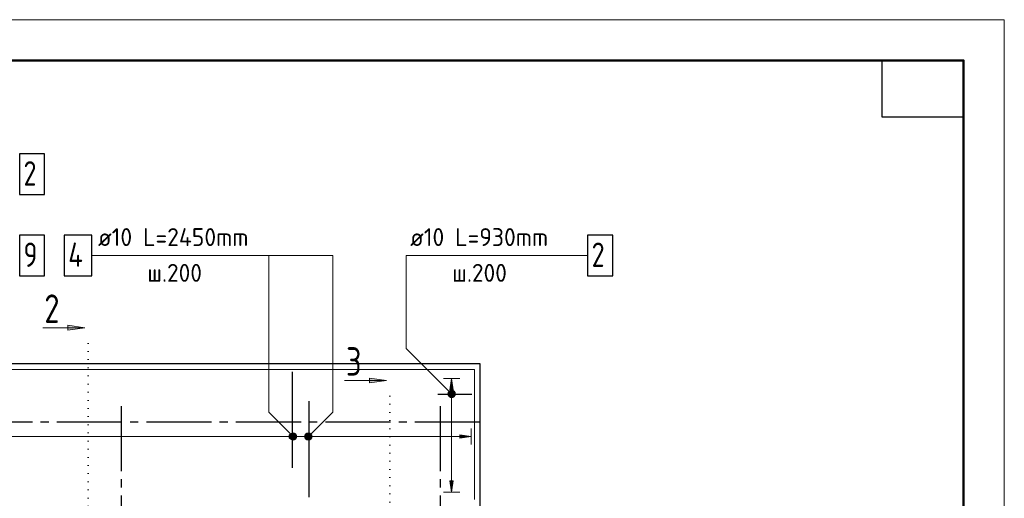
# Model space of a CAD drawing. Header units: millimetres. Extents: x 0 to 45010, y 0 to 29700.
# Tile 15 of 15: x 29903 to 42000, y 23815 to 29700. Entities that reach past the tile are written whole.
import ezdxf

# ---------------------------------------------------------------- set-up
doc = ezdxf.new("R2010")
doc.units = ezdxf.units.MM
doc.linetypes.add('______5', pattern=[1100, 800, -100, 100, -100])
doc.linetypes.add('______9', pattern=[100, 0, -100])
for name, color, linetype, lineweight in [('Standard', 7, 'Continuous', 25), ('ДОП Низ по Х', 7, 'Continuous', 25), ('ЖБ Перекрытие верхний уровень', 7, 'Continuous', 35), ('Оси', 40, '______5', 18), ('Позиционная метка номер позиции', 7, 'Continuous', 13), ('Узлы символ', 7, 'Continuous', 25)]:
    doc.layers.add(name, color=color, linetype=linetype, lineweight=lineweight)
doc.layers.add('Обрамление П-обр. равн.', color=7, linetype='Continuous', lineweight=25, true_color=0x5f1e0f)
doc.styles.add('ISOCPEUR', font='txt')

msp = doc.modelspace()

# ---------------------------------------------------------------- hatches: boundary and pattern name
at = {"layer": 'Обрамление П-обр. равн.', "linetype": 'Continuous', "lineweight": 13, "transparency": 33554687}
for points in [[(35230, 25150), (35210, 25290), (35190, 25150)], [(35172, 25090), (35247, 25090), (35242, 25109)], [(35172, 25090), (35242, 25109), (35178, 25109)], [(35178, 25071), (35247, 25090), (35172, 25090)], [(35178, 25109), (35242, 25109), (35229, 25122)], [(35178, 25109), (35229, 25122), (35191, 25122)], [(35178, 25071), (35242, 25071), (35247, 25090)], [(35191, 25058), (35242, 25071), (35178, 25071)], [(35191, 25122), (35229, 25122), (35210, 25128)], [(35191, 25058), (35229, 25058), (35242, 25071)], [(35229, 25058), (35191, 25058), (35210, 25053)], [(33218, 24556), (33218, 24594), (33212, 24575)], [(33218, 24594), (33231, 24543), (33231, 24607)], [(33218, 24594), (33218, 24556), (33231, 24543)], [(33231, 24607), (33250, 24538), (33250, 24612)], [(33231, 24607), (33231, 24543), (33250, 24538)], [(33250, 24612), (33250, 24538), (33269, 24543)], [(33250, 24612), (33269, 24543), (33269, 24607)], [(33269, 24607), (33269, 24543), (33282, 24556)], [(33269, 24607), (33282, 24556), (33282, 24594)], [(33282, 24594), (33282, 24556), (33288, 24575)], [(35310, 24555), (35450, 24575), (35310, 24595)]]:
    msp.add_hatch(color=7, dxfattribs=at).paths.add_polyline_path(points)
msp.add_hatch(color=7, dxfattribs=at).paths.add_polyline_path([(35230, 24030), (35210, 23890), (35190, 24030)], flags=16)
at = {"layer": 'Позиционная метка номер позиции', "linetype": 'Continuous', "lineweight": 13, "transparency": 33554687}
for points in [[(35178, 25068), (35221, 25143), (35167, 25089)], [(35167, 25089), (35221, 25143), (35199, 25143)], [(35167, 25089), (35199, 25143), (35167, 25111)], [(35167, 25111), (35199, 25143), (35178, 25132)], [(35178, 25068), (35242, 25132), (35221, 25143)], [(35199, 25057), (35242, 25132), (35178, 25068)], [(35199, 25057), (35253, 25111), (35242, 25132)], [(35221, 25057), (35253, 25111), (35199, 25057)], [(35221, 25057), (35253, 25089), (35253, 25111)], [(35253, 25089), (35221, 25057), (35242, 25068)], [(33232, 24543), (33275, 24618), (33220, 24564)], [(33220, 24564), (33275, 24618), (33252, 24618)], [(33220, 24564), (33252, 24618), (33220, 24586)], [(33220, 24586), (33252, 24618), (33232, 24607)], [(33232, 24543), (33296, 24607), (33275, 24618)], [(33252, 24532), (33296, 24607), (33232, 24543)], [(33252, 24532), (33307, 24586), (33296, 24607)], [(33275, 24532), (33307, 24586), (33252, 24532)], [(33275, 24532), (33307, 24564), (33307, 24586)], [(33307, 24564), (33275, 24532), (33296, 24543)], [(33407, 24586), (33482, 24543), (33418, 24607)], [(33407, 24564), (33461, 24532), (33407, 24586)], [(33407, 24586), (33461, 24532), (33482, 24543)], [(33439, 24532), (33407, 24564), (33418, 24543)], [(33407, 24564), (33439, 24532), (33461, 24532)], [(33418, 24607), (33493, 24564), (33439, 24618)], [(33418, 24607), (33482, 24543), (33493, 24564)], [(33439, 24618), (33493, 24564), (33493, 24586)], [(33439, 24618), (33493, 24586), (33461, 24618)], [(33461, 24618), (33493, 24586), (33482, 24607)]]:
    msp.add_hatch(color=7, dxfattribs=at).paths.add_polyline_path(points)
at = {"layer": 'Узлы символ', "linetype": 'Continuous', "lineweight": 13, "transparency": 33554687}
for points in [[(30495, 25942), (30705, 25912), (30495, 25882)], [(34201, 25293), (34411, 25263), (34201, 25233)]]:
    msp.add_hatch(color=7, dxfattribs=at).paths.add_polyline_path(points, flags=16)

# ---------------------------------------------------------------- linework, layer by layer
at = {"layer": 'Standard', "color": 7, "linetype": 'Continuous', "lineweight": 13, "transparency": 33554687}
msp.add_lwpolyline([(0, 0), (42000, 0), (42000, 29700), (0, 29700), (0, 0)], close=True, dxfattribs=at)
at = {"layer": 'Standard', "color": 7, "linetype": 'Continuous', "lineweight": 50, "transparency": 33554687}
msp.add_lwpolyline([(2000, 29200), (41500, 29200), (41500, 500), (2000, 500), (2000, 29200)], close=True, dxfattribs=at)
at = {"layer": 'Standard', "color": 7, "linetype": 'Continuous', "lineweight": 25, "transparency": 33554687}
msp.add_lwpolyline([(41500, 29200), (41500, 28500), (40500, 28500), (40500, 29200), (41500, 29200)], close=True, dxfattribs=at)
at = {"layer": 'Standard', "color": 254, "linetype": 'Continuous', "lineweight": 25, "true_color": 0xc4c4ff, "transparency": 33554687}
msp.add_lwpolyline([(5700, 17820), (35560, 17820), (35560, 25470), (5700, 25470), (5700, 17820)], dxfattribs=at)
at = {"layer": 'ДОП Низ по Х', "color": 7, "linetype": 'Continuous', "lineweight": 25, "transparency": 33554687}
msp.add_lwpolyline([(29900, 26550), (30210, 26550), (30210, 27050), (29900, 27050), (29900, 26550)], dxfattribs=at)
at = {"layer": 'ЖБ Перекрытие верхний уровень', "color": 7, "linetype": 'Continuous', "lineweight": 18, "transparency": 33554687}
for p, q in [((35490, 25400), (26810, 25400)), ((35490, 23800), (35490, 25400))]:
    msp.add_line(p, q, dxfattribs=at)
at = {"layer": 'Обрамление П-обр. равн.', "color": 7, "linetype": 'Continuous', "lineweight": 13, "transparency": 33554687}
for p, q in [((30846, 26800), (32954, 26800)), ((34680, 26800), (36612, 26800))]:
    msp.add_line(p, q, dxfattribs=at)
at = {"layer": 'Обрамление П-обр. равн.', "color": 7, "linetype": 'Continuous', "lineweight": 25, "transparency": 33554687}
for p, q in [((33250, 25370), (33250, 24190)), ((35460, 25090), (35040, 25090)), ((33460, 23830), (33460, 25010))]:
    msp.add_line(p, q, dxfattribs=at)
at = {"layer": 'Обрамление П-обр. равн.', "color": 251, "linetype": 'Continuous', "lineweight": 13, "true_color": 0x494949, "transparency": 33554687}
for p, q in [((35210, 25290), (35110, 25290)), ((35210, 25290), (35190, 25150)), ((35230, 25150), (35210, 25290)), ((35210, 25290), (35310, 25290)), ((35210, 25290), (35210, 25290)), ((35172, 25090), (35172, 25090)), ((35190, 25150), (35230, 25150)), ((35210, 25120), (35210, 25150)), ((35210, 24030), (35210, 25060)), ((35247, 25090), (35247, 25090)), ((26990, 24575), (33220, 24575)), ((33250, 24612), (33250, 24612)), ((33280, 24575), (35310, 24575)), ((35450, 24575), (35310, 24595)), ((35310, 24595), (35310, 24555)), ((35310, 24555), (35450, 24575)), ((35450, 24575), (35450, 24675)), ((35450, 24575), (35450, 24475)), ((35450, 24575), (35450, 24575)), ((33250, 24538), (33250, 24538)), ((35210, 23890), (35190, 24030)), ((35190, 24030), (35230, 24030)), ((35230, 24030), (35210, 23890)), ((35210, 23890), (35110, 23890)), ((35210, 23890), (35310, 23890)), ((35210, 23890), (35210, 23890))]:
    msp.add_line(p, q, dxfattribs=at)
at = {"layer": 'Обрамление П-обр. равн.', "color": 7, "linetype": 'Continuous', "lineweight": 25, "transparency": 33554687}
for points in [[(29900, 27550), (30210, 27550), (30210, 28050), (29900, 28050), (29900, 27550)], [(30450, 26550), (30790, 26550), (30790, 27050), (30450, 27050), (30450, 26550)], [(36880, 26550), (37190, 26550), (37190, 27050), (36880, 27050), (36880, 26550)]]:
    msp.add_lwpolyline(points, dxfattribs=at)
at = {"layer": 'Обрамление П-обр. равн.', "color": 251, "linetype": 'Continuous', "lineweight": 13, "true_color": 0x494949, "transparency": 33554687}
for centre in [(35210, 25090), (33250, 24575)]:
    msp.add_circle(centre, 37.5, dxfattribs=at)
at = {"layer": 'Оси', "color": 8, "linetype": '______5', "lineweight": -3, "transparency": 33554687}
for p, q in [((31150, 24950), (31150, 15450)), ((35070, 24950), (35070, 15450)), ((35560, 24750), (4100, 24750))]:
    msp.add_line(p, q, dxfattribs=at)
at = {"layer": 'Позиционная метка номер позиции', "color": 7, "linetype": 'Continuous', "lineweight": 13, "transparency": 33554687}
for p, q in [((35178, 25132), (35178, 25132)), ((35178, 25068), (35178, 25068)), ((35242, 25132), (35242, 25132)), ((35242, 25068), (35242, 25068)), ((33232, 24607), (33232, 24607)), ((33296, 24607), (33296, 24607)), ((33418, 24607), (33418, 24607)), ((33482, 24607), (33482, 24607)), ((33232, 24543), (33232, 24543)), ((33296, 24543), (33296, 24543)), ((33418, 24543), (33418, 24543)), ((33482, 24543), (33482, 24543))]:
    msp.add_line(p, q, dxfattribs=at)
for points in [[(33450, 24575), (33750, 24875), (33750, 26800), (30790, 26800)], [(33264, 24575), (32964, 24875), (32964, 26800), (30790, 26800)], [(35210, 25100), (34651, 25659), (34651, 26800), (36880, 26800)]]:
    msp.add_lwpolyline(points, dxfattribs=at)
for centre in [(35210, 25100), (33264, 24575), (33450, 24575)]:
    msp.add_circle(centre, 45, dxfattribs=at)
at = {"layer": 'Узлы символ', "color": 7, "linetype": 'Continuous', "lineweight": 13, "transparency": 33554687}
for p, q in [((30705, 25912), (30186, 25912)), ((30495, 25912), (30480, 25912)), ((30495, 25882), (30495, 25942)), ((30495, 25942), (30705, 25912)), ((30705, 25912), (30495, 25882)), ((30705, 25912), (30705, 25912)), ((30705, 25912), (30705, 25912)), ((30705, 25912), (30705, 25912)), ((34201, 25233), (34201, 25293)), ((34201, 25293), (34411, 25263)), ((34411, 25263), (33892, 25263)), ((34201, 25263), (34186, 25263)), ((34411, 25263), (34201, 25233)), ((34411, 25263), (34411, 25263)), ((34411, 25263), (34411, 25263)), ((34411, 25263), (34411, 25263))]:
    msp.add_line(p, q, dxfattribs=at)
at = {"layer": 'Узлы символ', "color": 7, "linetype": '______9', "lineweight": 13, "transparency": 33554687}
for p, q in [((30746, 25720), (30746, 22468)), ((34452, 25071), (34452, 21847))]:
    msp.add_line(p, q, dxfattribs=at)

# ---------------------------------------------------------------- texts
at = {"layer": 'ДОП Низ по Х', "color": 7, "linetype": 'Continuous', "lineweight": 13, "transparency": 33554687, "insert": (29950, 26660), "char_height": 300, "width": 326.41, "attachment_point": 7, "style": 'ISOCPEUR'}
msp.add_mtext('\\W0.78;9', dxfattribs=at)
at = {"layer": 'Обрамление П-обр. равн.', "color": 7, "linetype": 'Continuous', "lineweight": 13, "transparency": 33554687, "attachment_point": 7, "style": 'ISOCPEUR'}
for s, insert, char_height, width in [('\\W0.78;2', (29950, 27660), 300, 326.41), ('\\W0.96;ø10 L=2450mm ', (30866, 26917), 220, 2172.61), ('\\W0.96;ø10 L=930mm ', (34700, 26917), 220, 1996.29), ('\\W0.80;4', (30500, 26660), 300, 359.83), ('\\W0.78;2', (36930, 26660), 300, 326.41), ('\\W0.95;ш.200 ', (31471, 26477), 220, 962.14), ('\\W0.95;ш.200 ', (35217, 26477), 220, 962.12)]:
    msp.add_mtext(s, dxfattribs=dict(at, insert=insert, char_height=char_height, width=width))
at = {"layer": 'Узлы символ', "color": 7, "linetype": 'Continuous', "lineweight": 35, "transparency": 33554687, "char_height": 350, "attachment_point": 7, "style": 'ISOCPEUR'}
for s, insert, width in [('\\W0.78;2', (30206, 25972), 380.8), ('\\W0.78;3', (33912, 25323), 380.81)]:
    msp.add_mtext(s, dxfattribs=dict(at, insert=insert, width=width))

doc.saveas('drawing.dxf')
